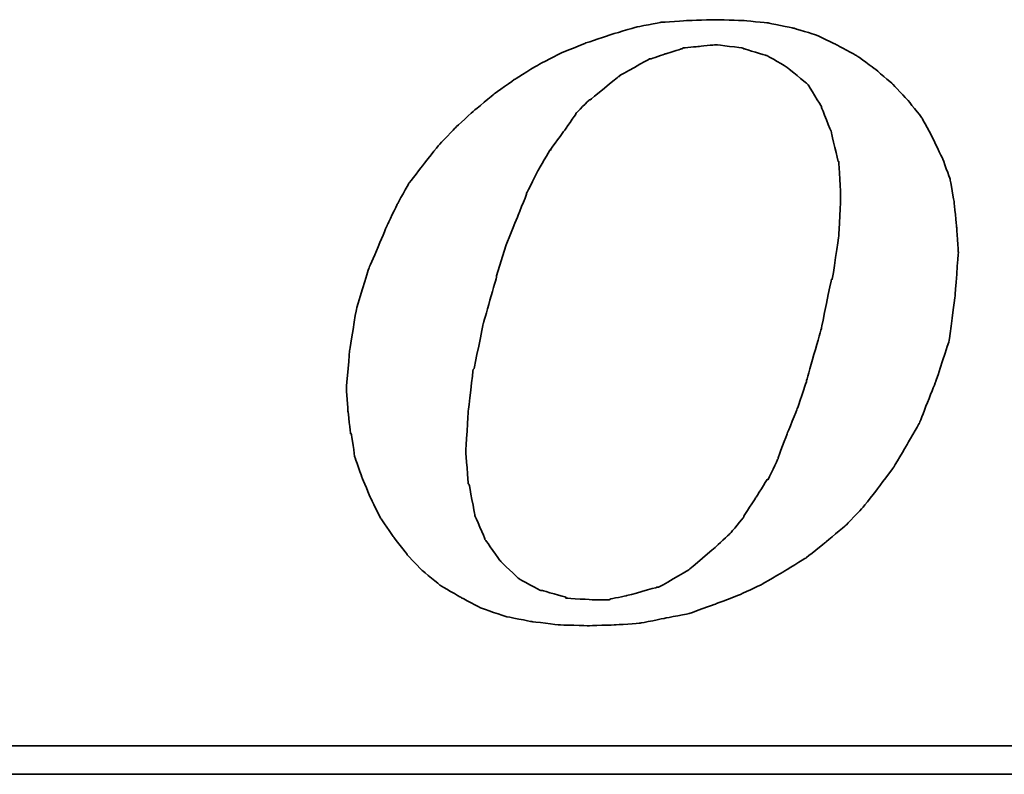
# Model space of a CAD drawing. Header units: millimetres. Extents: x 437 to 870, y -227 to -75.
# Tile 33 of 50: x 767 to 778, y -184 to -175. Entities that reach past the tile are written whole.
import ezdxf

# ---------------------------------------------------------------- set-up
doc = ezdxf.new("R2010")
doc.units = ezdxf.units.MM
doc.layers.add('DIM', color=4, linetype='CONTINUOUS')
doc.layers.add('layer 1', color=7, linetype='CONTINUOUS')

# ---------------------------------------------------------------- blocks, each defined once
blk = doc.blocks.new('TBI MOTION logo(完整正式版)')
at = {"layer": 'layer 1', "color": 22, "lineweight": 35}
for points, knots in [([(-11.34375, -6.98375), (-11.34375, -6.98375), (-10.91375, -7.43875), (-10.91375, -7.43875), (-10.91375, -7.43875), (-10.91375, -7.43875), (-10.38625, -7.87125), (-10.38625, -7.87125), (-10.38625, -7.87125), (-10.38625, -7.87125), (-9.81125, -8.20375), (-9.81125, -8.20375), (-9.81125, -8.20375), (-9.81125, -8.20375), (-9.21125, -8.51875), (-9.21125, -8.51875), (-9.21125, -8.51875), (-9.21125, -8.51875), (-8.51625, -8.75875), (-8.51625, -8.75875), (-8.51625, -8.75875), (-8.51625, -8.75875), (-7.77125, -8.90375), (-7.77125, -8.90375), (-7.77125, -8.90375), (-7.77125, -8.90375), (-6.97875, -8.99875), (-6.97875, -8.99875), (-6.97875, -8.99875), (-6.97875, -8.99875), (-6.14125, -9.02375), (-6.14125, -9.02375), (-6.14125, -9.02375), (-6.14125, -9.02375), (-5.37125, -8.99875), (-5.37125, -8.99875), (-5.37125, -8.99875), (-5.37125, -8.99875), (-4.65375, -8.94875), (-4.65375, -8.94875), (-4.65375, -8.94875), (-4.65375, -8.94875), (-3.93375, -8.80625), (-3.93375, -8.80625), (-3.93375, -8.80625), (-3.93375, -8.80625), (-3.21375, -8.66375), (-3.21375, -8.66375), (-3.21375, -8.66375), (-3.21375, -8.66375), (-2.49375, -8.39875), (-2.49375, -8.39875), (-2.49375, -8.39875), (-2.49375, -8.39875), (-1.79875, -8.13375), (-1.79875, -8.13375), (-1.79875, -8.13375), (-1.79875, -8.13375), (-1.17375, -7.84375), (-1.17375, -7.84375), (-1.17375, -7.84375), (-1.17375, -7.84375), (-0.52375, -7.46375), (-0.52375, -7.46375), (-0.52375, -7.46375), (-0.52375, -7.46375), (0.10124, -7.07875), (0.10124, -7.07875), (0.10124, -7.07875), (0.10124, -7.07875), (0.67625, -6.62375), (0.67625, -6.62375), (0.67625, -6.62375), (0.67625, -6.62375), (1.24874, -6.14375), (1.24874, -6.14375), (1.24874, -6.14375), (1.24874, -6.14375), (1.72874, -5.64125), (1.72874, -5.64125), (1.72874, -5.64125), (1.72874, -5.64125), (2.18624, -5.06375), (2.18624, -5.06375), (2.18624, -5.06375), (2.18624, -5.06375), (2.61625, -4.48874), (2.61625, -4.48874), (2.61625, -4.48874), (2.61625, -4.48874), (3.00125, -3.83874), (3.00125, -3.83874), (3.00125, -3.83874), (3.00125, -3.83874), (3.36124, -3.21374), (3.36124, -3.21374), (3.36124, -3.21374), (3.36124, -3.21374), (3.84374, -1.99125), (3.84374, -1.99125), (3.84374, -1.99125), (3.84374, -1.99125), (4.22625, -0.81875), (4.22625, -0.81875), (4.22625, -0.81875), (4.22625, -0.81875), (4.39125, 0.45624), (4.39125, 0.45624), (4.39125, 0.45624), (4.39125, 0.45624), (4.48874, 1.70124), (4.48874, 1.70124), (4.48874, 1.70124), (4.48874, 1.70124), (4.43874, 2.44625), (4.43874, 2.44625), (4.43874, 2.44625), (4.43874, 2.44625), (4.36874, 3.14125), (4.36874, 3.14125), (4.36874, 3.14125), (4.36874, 3.14125), (4.25125, 3.81125), (4.25125, 3.81125), (4.25125, 3.81125), (4.25125, 3.81125), (4.03124, 4.41125), (4.03124, 4.41125), (4.03124, 4.41125), (4.03124, 4.41125), (3.74374, 5.01125), (3.74374, 5.01125), (3.74374, 5.01125), (3.74374, 5.01125), (3.43124, 5.58875), (3.43124, 5.58875), (3.43124, 5.58875), (3.43124, 5.58875), (3.02625, 6.09125), (3.02625, 6.09125), (3.02625, 6.09125), (3.02625, 6.09125), (2.59374, 6.54875), (2.59374, 6.54875), (2.59374, 6.54875), (2.59374, 6.54875), (2.09124, 6.98125), (2.09124, 6.98125), (2.09124, 6.98125), (2.09124, 6.98125), (1.56124, 7.36625), (1.56124, 7.36625), (1.56124, 7.36625), (1.56124, 7.36625), (0.98624, 7.67625), (0.98624, 7.67625), (0.98624, 7.67625), (0.98624, 7.67625), (0.38624, 7.96375), (0.38624, 7.96375), (0.38624, 7.96375), (0.38624, 7.96375), (-0.25875, 8.15625), (-0.25875, 8.15625), (-0.25875, 8.15625), (-0.25875, 8.15625), (-0.98125, 8.30125), (-0.98125, 8.30125), (-0.98125, 8.30125), (-0.98125, 8.30125), (-1.70124, 8.37125), (-1.70124, 8.37125), (-1.70124, 8.37125), (-1.70124, 8.37125), (-2.49375, 8.39624), (-2.49375, 8.39624), (-2.49375, 8.39624), (-2.49375, 8.39624), (-3.28625, 8.37125), (-3.28625, 8.37125), (-3.28625, 8.37125), (-3.28625, 8.37125), (-4.05125, 8.32125), (-4.05125, 8.32125), (-4.05125, 8.32125), (-4.05125, 8.32125), (-4.77375, 8.18125), (-4.77375, 8.18125), (-4.77375, 8.18125), (-4.77375, 8.18125), (-5.51625, 7.96375), (-5.51625, 7.96375), (-5.51625, 7.96375), (-5.51625, 7.96375), (-6.21125, 7.72625), (-6.21125, 7.72625), (-6.21125, 7.72625), (-6.21125, 7.72625), (-6.92875, 7.43625), (-6.92875, 7.43625), (-6.92875, 7.43625), (-6.92875, 7.43625), (-7.57875, 7.10125), (-7.57875, 7.10125), (-7.57875, 7.10125), (-7.57875, 7.10125), (-8.24875, 6.69125), (-8.24875, 6.69125), (-8.24875, 6.69125), (-8.24875, 6.69125), (-8.84875, 6.26125), (-8.84875, 6.26125), (-8.84875, 6.26125), (-8.84875, 6.26125), (-9.42625, 5.78125), (-9.42625, 5.78125), (-9.42625, 5.78125), (-9.42625, 5.78125), (-9.95375, 5.30125), (-9.95375, 5.30125), (-9.95375, 5.30125), (-9.95375, 5.30125), (-10.43375, 4.79624), (-10.43375, 4.79624), (-10.43375, 4.79624), (-10.43375, 4.79624), (-10.88875, 4.22125), (-10.88875, 4.22125), (-10.88875, 4.22125), (-10.88875, 4.22125), (-11.29875, 3.69375), (-11.29875, 3.69375), (-11.29875, 3.69375), (-11.29875, 3.69375), (-11.63375, 3.09125), (-11.63375, 3.09125), (-11.63375, 3.09125), (-11.63375, 3.09125), (-11.91875, 2.49625), (-11.91875, 2.49625), (-11.91875, 2.49625), (-11.91875, 2.49625), (-12.44875, 1.24625), (-12.44875, 1.24625), (-12.44875, 1.24625), (-12.44875, 1.24625), (-12.80875, 0.06874), (-12.80875, 0.06874), (-12.80875, 0.06874), (-12.80875, 0.06874), (-12.99875, -1.07875), (-12.99875, -1.07875), (-12.99875, -1.07875), (-12.99875, -1.07875), (-13.09375, -2.18375), (-13.09375, -2.18375), (-13.09375, -2.18375), (-13.09375, -2.18375), (-13.04875, -2.85375), (-13.04875, -2.85375), (-13.04875, -2.85375), (-13.04875, -2.85375), (-12.97375, -3.50375), (-12.97375, -3.50375), (-12.97375, -3.50375), (-12.97375, -3.50375), (-12.95375, -3.50375), (-12.95375, -3.50375), (-12.95375, -3.50375), (-12.95375, -3.50375), (-12.85375, -4.17375), (-12.85375, -4.17375), (-12.85375, -4.17375), (-12.85375, -4.17375), (-12.63875, -4.77624), (-12.63875, -4.77624), (-12.63875, -4.77624), (-12.63875, -4.77624), (-12.39875, -5.35125), (-12.39875, -5.35125), (-12.39875, -5.35125), (-12.39875, -5.35125), (-12.11375, -5.92875), (-12.11375, -5.92875), (-12.11375, -5.92875), (-12.11375, -5.92875), (-11.75375, -6.45375), (-11.75375, -6.45375), (-11.75375, -6.45375), (-11.75375, -6.45375), (-11.34375, -6.98375), (-11.34375, -6.98375)], [0, 0, 0, 0, 0.01369863, 0.01369863, 0.01369863, 0.01369864, 0.02739726, 0.02739726, 0.02739726, 0.02739727, 0.04109589, 0.04109589, 0.04109589, 0.0410959, 0.05479452, 0.05479452, 0.05479452, 0.05479453, 0.06849315, 0.06849315, 0.06849315, 0.06849316, 0.08219178, 0.08219178, 0.08219178, 0.08219179, 0.09589041, 0.09589041, 0.09589041, 0.09589042, 0.10958904, 0.10958904, 0.10958904, 0.10958905, 0.12328767, 0.12328767, 0.12328767, 0.12328768, 0.1369863, 0.1369863, 0.1369863, 0.13698631, 0.15068493, 0.15068493, 0.15068493, 0.15068494, 0.16438356, 0.16438356, 0.16438356, 0.16438357, 0.17808219, 0.17808219, 0.17808219, 0.1780822, 0.19178082, 0.19178082, 0.19178082, 0.19178083, 0.20547945, 0.20547945, 0.20547945, 0.20547946, 0.21917808, 0.21917808, 0.21917808, 0.21917809, 0.23287671, 0.23287671, 0.23287671, 0.23287672, 0.24657534, 0.24657534, 0.24657534, 0.24657535, 0.26027397, 0.26027397, 0.26027397, 0.26027398, 0.2739726, 0.2739726, 0.2739726, 0.27397261, 0.28767123, 0.28767123, 0.28767123, 0.28767124, 0.30136986, 0.30136986, 0.30136986, 0.30136987, 0.31506849, 0.31506849, 0.31506849, 0.3150685, 0.32876712, 0.32876712, 0.32876712, 0.32876713, 0.34246575, 0.34246575, 0.34246575, 0.34246576, 0.35616438, 0.35616438, 0.35616438, 0.35616439, 0.36986301, 0.36986301, 0.36986301, 0.36986302, 0.38356164, 0.38356164, 0.38356164, 0.38356165, 0.39726027, 0.39726027, 0.39726027, 0.39726028, 0.4109589, 0.4109589, 0.4109589, 0.41095891, 0.42465753, 0.42465753, 0.42465753, 0.42465754, 0.43835616, 0.43835616, 0.43835616, 0.43835617, 0.45205479, 0.45205479, 0.45205479, 0.4520548, 0.46575342, 0.46575342, 0.46575342, 0.46575343, 0.47945205, 0.47945205, 0.47945205, 0.47945206, 0.49315068, 0.49315068, 0.49315068, 0.49315069, 0.50684932, 0.50684932, 0.50684932, 0.50684933, 0.52054795, 0.52054795, 0.52054795, 0.52054796, 0.53424658, 0.53424658, 0.53424658, 0.53424659, 0.54794521, 0.54794521, 0.54794521, 0.54794522, 0.56164384, 0.56164384, 0.56164384, 0.56164385, 0.57534247, 0.57534247, 0.57534247, 0.57534248, 0.5890411, 0.5890411, 0.5890411, 0.58904111, 0.60273973, 0.60273973, 0.60273973, 0.60273974, 0.61643836, 0.61643836, 0.61643836, 0.61643837, 0.63013699, 0.63013699, 0.63013699, 0.630137, 0.64383562, 0.64383562, 0.64383562, 0.64383563, 0.65753425, 0.65753425, 0.65753425, 0.65753426, 0.67123288, 0.67123288, 0.67123288, 0.67123289, 0.68493151, 0.68493151, 0.68493151, 0.68493152, 0.69863014, 0.69863014, 0.69863014, 0.69863015, 0.71232877, 0.71232877, 0.71232877, 0.71232878, 0.7260274, 0.7260274, 0.7260274, 0.72602741, 0.73972603, 0.73972603, 0.73972603, 0.73972604, 0.75342466, 0.75342466, 0.75342466, 0.75342467, 0.76712329, 0.76712329, 0.76712329, 0.7671233, 0.78082192, 0.78082192, 0.78082192, 0.78082193, 0.79452055, 0.79452055, 0.79452055, 0.79452056, 0.80821918, 0.80821918, 0.80821918, 0.80821919, 0.82191781, 0.82191781, 0.82191781, 0.82191782, 0.83561644, 0.83561644, 0.83561644, 0.83561645, 0.84931507, 0.84931507, 0.84931507, 0.84931508, 0.8630137, 0.8630137, 0.8630137, 0.86301371, 0.87671233, 0.87671233, 0.87671233, 0.87671234, 0.89041096, 0.89041096, 0.89041096, 0.89041097, 0.90410959, 0.90410959, 0.90410959, 0.9041096, 0.91780822, 0.91780822, 0.91780822, 0.91780823, 0.93150685, 0.93150685, 0.93150685, 0.93150686, 0.94520548, 0.94520548, 0.94520548, 0.94520549, 0.95890411, 0.95890411, 0.95890411, 0.95890412, 0.97260274, 0.97260274, 0.97260274, 0.97260275, 0.98630137, 0.98630137, 0.98630137, 0.98630138, 1, 1, 1, 1]), ([(-8.77875, 1.03124), (-8.77875, 1.03124), (-8.51625, 1.89625), (-8.51625, 1.89625), (-8.51625, 1.89625), (-8.51625, 1.89625), (-8.20375, 2.66375), (-8.20375, 2.66375), (-8.20375, 2.66375), (-8.20375, 2.66375), (-7.91625, 3.38125), (-7.91625, 3.38125), (-7.91625, 3.38125), (-7.91625, 3.38125), (-7.91625, 3.40624), (-7.91625, 3.40624), (-7.91625, 3.40624), (-7.91625, 3.40624), (-7.57875, 4.07624), (-7.57875, 4.07624), (-7.57875, 4.07624), (-7.57875, 4.07624), (-7.24375, 4.65125), (-7.24375, 4.65125), (-7.24375, 4.65125), (-7.24375, 4.65125), (-7.21875, 4.65125), (-7.21875, 4.65125), (-7.21875, 4.65125), (-7.21875, 4.65125), (-7.21875, 4.67624), (-7.21875, 4.67624), (-7.21875, 4.67624), (-7.21875, 4.67624), (-6.83625, 5.20375), (-6.83625, 5.20375), (-6.83625, 5.20375), (-6.83625, 5.20375), (-6.49875, 5.68625), (-6.49875, 5.68625), (-6.49875, 5.68625), (-6.49875, 5.68625), (-6.49875, 5.70625), (-6.49875, 5.70625), (-6.49875, 5.70625), (-6.49875, 5.70625), (-6.11625, 6.09125), (-6.11625, 6.09125), (-6.11625, 6.09125), (-6.11625, 6.09125), (-6.09125, 6.09125), (-6.09125, 6.09125), (-6.09125, 6.09125), (-6.09125, 6.09125), (-5.27375, 6.76625), (-5.27375, 6.76625), (-5.27375, 6.76625), (-5.27375, 6.76625), (-5.24875, 6.76625), (-5.24875, 6.76625), (-5.24875, 6.76625), (-5.24875, 6.76625), (-5.24875, 6.78625), (-5.24875, 6.78625), (-5.24875, 6.78625), (-5.24875, 6.78625), (-4.38875, 7.26624), (-4.38875, 7.26624), (-4.38875, 7.26624), (-4.38875, 7.26624), (-4.36125, 7.26624), (-4.36125, 7.26624), (-4.36125, 7.26624), (-4.36125, 7.26624), (-3.93375, 7.41125), (-3.93375, 7.41125), (-3.93375, 7.41125), (-3.93375, 7.41125), (-3.47375, 7.55625), (-3.47375, 7.55625), (-3.47375, 7.55625), (-3.47375, 7.55625), (-3.45375, 7.55625), (-3.45375, 7.55625), (-3.45375, 7.55625), (-3.45375, 7.55625), (-3.42875, 7.58124), (-3.42875, 7.58124), (-3.42875, 7.58124), (-3.42875, 7.58124), (-2.97375, 7.62625), (-2.97375, 7.62625), (-2.97375, 7.62625), (-2.97375, 7.62625), (-2.49375, 7.67625), (-2.49375, 7.67625), (-2.49375, 7.67625), (-2.49375, 7.67625), (-2.46875, 7.67625), (-2.46875, 7.67625), (-2.46875, 7.67625), (-2.46875, 7.67625), (-1.70124, 7.58124), (-1.70124, 7.58124), (-1.70124, 7.58124), (-1.70124, 7.58124), (-1.67875, 7.55625), (-1.67875, 7.55625), (-1.67875, 7.55625), (-1.67875, 7.55625), (-1.65375, 7.55625), (-1.65375, 7.55625), (-1.65375, 7.55625), (-1.65375, 7.55625), (-1.03125, 7.36625), (-1.03125, 7.36625), (-1.03125, 7.36625), (-1.03125, 7.36625), (-1.00625, 7.36625), (-1.00625, 7.36625), (-1.00625, 7.36625), (-1.00625, 7.36625), (-0.43124, 7.02624), (-0.43124, 7.02624), (-0.43124, 7.02624), (-0.43124, 7.02624), (-0.40625, 7.00624), (-0.40625, 7.00624), (-0.40625, 7.00624), (-0.40625, 7.00624), (0.12124, 6.57124), (0.12124, 6.57124), (0.12124, 6.57124), (0.12124, 6.57124), (0.14624, 6.54875), (0.14624, 6.54875), (0.14624, 6.54875), (0.14624, 6.54875), (0.17124, 6.52375), (0.17124, 6.52375), (0.17124, 6.52375), (0.17124, 6.52375), (0.55625, 5.89875), (0.55625, 5.89875), (0.55625, 5.89875), (0.55625, 5.89875), (0.55625, 5.87625), (0.55625, 5.87625), (0.55625, 5.87625), (0.55625, 5.87625), (0.84124, 5.15625), (0.84124, 5.15625), (0.84124, 5.15625), (0.84124, 5.15625), (0.84124, 5.13125), (0.84124, 5.13125), (0.84124, 5.13125), (0.84124, 5.13125), (1.03624, 4.31875), (1.03624, 4.31875), (1.03624, 4.31875), (1.03624, 4.31875), (1.05624, 4.31875), (1.05624, 4.31875), (1.05624, 4.31875), (1.05624, 4.31875), (1.05624, 4.29125), (1.05624, 4.29125), (1.05624, 4.29125), (1.05624, 4.29125), (1.10625, 3.33125), (1.10625, 3.33125), (1.10625, 3.33125), (1.10625, 3.33125), (1.10625, 3.30875), (1.10625, 3.30875), (1.10625, 3.30875), (1.10625, 3.30875), (1.05624, 2.20624), (1.05624, 2.20624), (1.05624, 2.20624), (1.05624, 2.20624), (1.05624, 2.18124), (1.05624, 2.18124), (1.05624, 2.18124), (1.05624, 2.18124), (0.86624, 0.93624), (0.86624, 0.93624), (0.86624, 0.93624), (0.86624, 0.93624), (0.84124, 0.93624), (0.84124, 0.93624), (0.84124, 0.93624), (0.84124, 0.93624), (0.55625, -0.45874), (0.55625, -0.45874), (0.55625, -0.45874), (0.55625, -0.45874), (0.12124, -1.99125), (0.12124, -1.99125), (0.12124, -1.99125), (0.12124, -1.99125), (0.12124, -2.01874), (0.12124, -2.01874), (0.12124, -2.01874), (0.12124, -2.01874), (-0.13874, -2.78375), (-0.13874, -2.78375), (-0.13874, -2.78375), (-0.13874, -2.78375), (-0.43124, -3.50375), (-0.43124, -3.50375), (-0.43124, -3.50375), (-0.43124, -3.50375), (-0.69375, -4.19875), (-0.69375, -4.19875), (-0.69375, -4.19875), (-0.69375, -4.19875), (-0.69375, -4.22375), (-0.69375, -4.22375), (-0.69375, -4.22375), (-0.69375, -4.22375), (-0.98125, -4.82374), (-0.98125, -4.82374), (-0.98125, -4.82374), (-0.98125, -4.82374), (-1.00625, -4.82374), (-1.00625, -4.82374), (-1.00625, -4.82374), (-1.00625, -4.82374), (-1.33875, -5.35125), (-1.33875, -5.35125), (-1.33875, -5.35125), (-1.33875, -5.35125), (-1.67875, -5.87875), (-1.67875, -5.87875), (-1.67875, -5.87875), (-1.67875, -5.87875), (-1.67875, -5.90375), (-1.67875, -5.90375), (-1.67875, -5.90375), (-1.67875, -5.90375), (-2.05875, -6.35875), (-2.05875, -6.35875), (-2.05875, -6.35875), (-2.05875, -6.35875), (-2.08375, -6.38375), (-2.08375, -6.38375), (-2.08375, -6.38375), (-2.08375, -6.38375), (-2.46875, -6.74375), (-2.46875, -6.74375), (-2.46875, -6.74375), (-2.46875, -6.74375), (-3.25875, -7.41625), (-3.25875, -7.41625), (-3.25875, -7.41625), (-3.25875, -7.41625), (-3.28625, -7.43875), (-3.28625, -7.43875), (-3.28625, -7.43875), (-3.28625, -7.43875), (-4.12375, -7.91875), (-4.12375, -7.91875), (-4.12375, -7.91875), (-4.12375, -7.91875), (-4.14875, -7.91875), (-4.14875, -7.91875), (-4.14875, -7.91875), (-4.14875, -7.91875), (-4.17125, -7.91875), (-4.17125, -7.91875), (-4.17125, -7.91875), (-4.17125, -7.91875), (-5.03375, -8.15875), (-5.03375, -8.15875), (-5.03375, -8.15875), (-5.03375, -8.15875), (-5.51625, -8.25625), (-5.51625, -8.25625), (-5.51625, -8.25625), (-5.51625, -8.25625), (-5.54125, -8.27875), (-5.54125, -8.27875), (-5.54125, -8.27875), (-5.54125, -8.27875), (-5.56375, -8.27875), (-5.56375, -8.27875), (-5.56375, -8.27875), (-5.56375, -8.27875), (-5.99625, -8.27875), (-5.99625, -8.27875), (-5.99625, -8.27875), (-5.99625, -8.27875), (-6.76375, -8.23125), (-6.76375, -8.23125), (-6.76375, -8.23125), (-6.76375, -8.23125), (-6.78875, -8.23125), (-6.78875, -8.23125), (-6.78875, -8.23125), (-6.78875, -8.23125), (-6.78875, -8.20375), (-6.78875, -8.20375), (-6.78875, -8.20375), (-6.78875, -8.20375), (-7.45875, -8.01375), (-7.45875, -8.01375), (-7.45875, -8.01375), (-7.45875, -8.01375), (-7.48375, -8.01375), (-7.48375, -8.01375), (-7.48375, -8.01375), (-7.48375, -8.01375), (-7.50875, -8.01375), (-7.50875, -8.01375), (-7.50875, -8.01375), (-7.50875, -8.01375), (-8.13125, -7.67875), (-8.13125, -7.67875), (-8.13125, -7.67875), (-8.13125, -7.67875), (-8.15625, -7.65375), (-8.15625, -7.65375), (-8.15625, -7.65375), (-8.15625, -7.65375), (-8.65875, -7.17375), (-8.65875, -7.17375), (-8.65875, -7.17375), (-8.65875, -7.17375), (-8.68375, -7.14875), (-8.68375, -7.14875), (-8.68375, -7.14875), (-8.68375, -7.14875), (-9.08875, -6.57375), (-9.08875, -6.57375), (-9.08875, -6.57375), (-9.08875, -6.57375), (-9.11375, -6.54875), (-9.11375, -6.54875), (-9.11375, -6.54875), (-9.11375, -6.54875), (-9.11375, -6.52875), (-9.11375, -6.52875), (-9.11375, -6.52875), (-9.11375, -6.52875), (-9.40375, -5.85375), (-9.40375, -5.85375), (-9.40375, -5.85375), (-9.40375, -5.85375), (-9.40375, -5.82875), (-9.40375, -5.82875), (-9.40375, -5.82875), (-9.40375, -5.82875), (-9.56875, -4.96875), (-9.56875, -4.96875), (-9.56875, -4.96875), (-9.56875, -4.96875), (-9.59375, -4.94375), (-9.59375, -4.94375), (-9.59375, -4.94375), (-9.59375, -4.94375), (-9.66375, -4.03375), (-9.66375, -4.03375), (-9.66375, -4.03375), (-9.66375, -4.03375), (-9.66375, -4.00875), (-9.66375, -4.00875), (-9.66375, -4.00875), (-9.66375, -4.00875), (-9.59375, -2.85375), (-9.59375, -2.85375), (-9.59375, -2.85375), (-9.59375, -2.85375), (-9.45125, -1.65875), (-9.45125, -1.65875), (-9.45125, -1.65875), (-9.45125, -1.65875), (-9.42625, -1.63375), (-9.42625, -1.63375), (-9.42625, -1.63375), (-9.42625, -1.63375), (-9.16125, -0.33875), (-9.16125, -0.33875), (-9.16125, -0.33875), (-9.16125, -0.33875), (-8.77875, 1.00624), (-8.77875, 1.00624), (-8.77875, 1.00624), (-8.77875, 1.00624), (-8.77875, 1.03124), (-8.77875, 1.03124)], [0, 0, 0, 0, 0.01020408, 0.01020408, 0.01020408, 0.01020409, 0.02040816, 0.02040816, 0.02040816, 0.02040817, 0.03061224, 0.03061224, 0.03061224, 0.03061225, 0.04081633, 0.04081633, 0.04081633, 0.04081634, 0.05102041, 0.05102041, 0.05102041, 0.05102042, 0.06122449, 0.06122449, 0.06122449, 0.0612245, 0.07142857, 0.07142857, 0.07142857, 0.07142858, 0.08163265, 0.08163265, 0.08163265, 0.08163266, 0.09183673, 0.09183673, 0.09183673, 0.09183674, 0.10204082, 0.10204082, 0.10204082, 0.10204083, 0.1122449, 0.1122449, 0.1122449, 0.11224491, 0.12244898, 0.12244898, 0.12244898, 0.12244899, 0.13265306, 0.13265306, 0.13265306, 0.13265307, 0.14285714, 0.14285714, 0.14285714, 0.14285715, 0.15306122, 0.15306122, 0.15306122, 0.15306123, 0.16326531, 0.16326531, 0.16326531, 0.16326532, 0.17346939, 0.17346939, 0.17346939, 0.1734694, 0.18367347, 0.18367347, 0.18367347, 0.18367348, 0.19387755, 0.19387755, 0.19387755, 0.19387756, 0.20408163, 0.20408163, 0.20408163, 0.20408164, 0.21428571, 0.21428571, 0.21428571, 0.21428572, 0.2244898, 0.2244898, 0.2244898, 0.22448981, 0.23469388, 0.23469388, 0.23469388, 0.23469389, 0.24489796, 0.24489796, 0.24489796, 0.24489797, 0.25510204, 0.25510204, 0.25510204, 0.25510205, 0.26530612, 0.26530612, 0.26530612, 0.26530613, 0.2755102, 0.2755102, 0.2755102, 0.27551021, 0.28571429, 0.28571429, 0.28571429, 0.2857143, 0.29591837, 0.29591837, 0.29591837, 0.29591838, 0.30612245, 0.30612245, 0.30612245, 0.30612246, 0.31632653, 0.31632653, 0.31632653, 0.31632654, 0.32653061, 0.32653061, 0.32653061, 0.32653062, 0.33673469, 0.33673469, 0.33673469, 0.3367347, 0.34693878, 0.34693878, 0.34693878, 0.34693879, 0.35714286, 0.35714286, 0.35714286, 0.35714287, 0.36734694, 0.36734694, 0.36734694, 0.36734695, 0.37755102, 0.37755102, 0.37755102, 0.37755103, 0.3877551, 0.3877551, 0.3877551, 0.38775511, 0.39795918, 0.39795918, 0.39795918, 0.39795919, 0.40816327, 0.40816327, 0.40816327, 0.40816328, 0.41836735, 0.41836735, 0.41836735, 0.41836736, 0.42857143, 0.42857143, 0.42857143, 0.42857144, 0.43877551, 0.43877551, 0.43877551, 0.43877552, 0.44897959, 0.44897959, 0.44897959, 0.4489796, 0.45918367, 0.45918367, 0.45918367, 0.45918368, 0.46938776, 0.46938776, 0.46938776, 0.46938777, 0.47959184, 0.47959184, 0.47959184, 0.47959185, 0.48979592, 0.48979592, 0.48979592, 0.48979593, 0.5, 0.5, 0.5, 0.50000001, 0.51020408, 0.51020408, 0.51020408, 0.51020409, 0.52040816, 0.52040816, 0.52040816, 0.52040817, 0.53061224, 0.53061224, 0.53061224, 0.53061225, 0.54081633, 0.54081633, 0.54081633, 0.54081634, 0.55102041, 0.55102041, 0.55102041, 0.55102042, 0.56122449, 0.56122449, 0.56122449, 0.5612245, 0.57142857, 0.57142857, 0.57142857, 0.57142858, 0.58163265, 0.58163265, 0.58163265, 0.58163266, 0.59183673, 0.59183673, 0.59183673, 0.59183674, 0.60204082, 0.60204082, 0.60204082, 0.60204083, 0.6122449, 0.6122449, 0.6122449, 0.61224491, 0.62244898, 0.62244898, 0.62244898, 0.62244899, 0.63265306, 0.63265306, 0.63265306, 0.63265307, 0.64285714, 0.64285714, 0.64285714, 0.64285715, 0.65306122, 0.65306122, 0.65306122, 0.65306123, 0.66326531, 0.66326531, 0.66326531, 0.66326532, 0.67346939, 0.67346939, 0.67346939, 0.6734694, 0.68367347, 0.68367347, 0.68367347, 0.68367348, 0.69387755, 0.69387755, 0.69387755, 0.69387756, 0.70408163, 0.70408163, 0.70408163, 0.70408164, 0.71428571, 0.71428571, 0.71428571, 0.71428572, 0.7244898, 0.7244898, 0.7244898, 0.72448981, 0.73469388, 0.73469388, 0.73469388, 0.73469389, 0.74489796, 0.74489796, 0.74489796, 0.74489797, 0.75510204, 0.75510204, 0.75510204, 0.75510205, 0.76530612, 0.76530612, 0.76530612, 0.76530613, 0.7755102, 0.7755102, 0.7755102, 0.77551021, 0.78571429, 0.78571429, 0.78571429, 0.7857143, 0.79591837, 0.79591837, 0.79591837, 0.79591838, 0.80612245, 0.80612245, 0.80612245, 0.80612246, 0.81632653, 0.81632653, 0.81632653, 0.81632654, 0.82653061, 0.82653061, 0.82653061, 0.82653062, 0.83673469, 0.83673469, 0.83673469, 0.8367347, 0.84693878, 0.84693878, 0.84693878, 0.84693879, 0.85714286, 0.85714286, 0.85714286, 0.85714287, 0.86734694, 0.86734694, 0.86734694, 0.86734695, 0.87755102, 0.87755102, 0.87755102, 0.87755103, 0.8877551, 0.8877551, 0.8877551, 0.88775511, 0.89795918, 0.89795918, 0.89795918, 0.89795919, 0.90816327, 0.90816327, 0.90816327, 0.90816328, 0.91836735, 0.91836735, 0.91836735, 0.91836736, 0.92857143, 0.92857143, 0.92857143, 0.92857144, 0.93877551, 0.93877551, 0.93877551, 0.93877552, 0.94897959, 0.94897959, 0.94897959, 0.9489796, 0.95918367, 0.95918367, 0.95918367, 0.95918368, 0.96938776, 0.96938776, 0.96938776, 0.96938777, 0.97959184, 0.97959184, 0.97959184, 0.97959185, 0.98979592, 0.98979592, 0.98979592, 0.98979593, 1, 1, 1, 1]), ([(75.90875, -9.47875), (75.90875, -9.47875), (75.90875, -12.28625), (75.90875, -12.28625), (75.90875, -12.28625), (75.90875, -12.28625), (75.90875, -12.47875), (75.90875, -12.47875), (75.90875, -12.47875), (75.90875, -12.47875), (75.71625, -12.47875), (75.71625, -12.47875), (75.71625, -12.47875), (75.71625, -12.47875), (-88.32875, -12.47875), (-88.32875, -12.47875), (-88.32875, -12.47875), (-88.32875, -12.47875), (-88.32875, -13.29375), (-88.32875, -13.29375), (-88.32875, -13.29375), (-88.32875, -13.29375), (82.89125, -13.29375), (82.89125, -13.29375), (82.89125, -13.29375), (82.89125, -13.29375), (75.90875, -9.47875), (75.90875, -9.47875)], [0, 0, 0, 0, 0.14285714, 0.14285714, 0.14285714, 0.14285715, 0.28571429, 0.28571429, 0.28571429, 0.2857143, 0.42857143, 0.42857143, 0.42857143, 0.42857144, 0.57142857, 0.57142857, 0.57142857, 0.57142858, 0.71428571, 0.71428571, 0.71428571, 0.71428572, 0.85714286, 0.85714286, 0.85714286, 0.85714287, 1, 1, 1, 1])]:
    blk.add_open_spline(points, degree=3, knots=knots, dxfattribs=at)

msp = doc.modelspace()

# ---------------------------------------------------------------- block references
at = {"layer": 'DIM', "color": 7, "xscale": 0.4013856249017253, "yscale": 0.4013856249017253, "zscale": 0.4013856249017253}
msp.add_blockref('TBI MOTION logo(完整正式版)', (775.562, -178.568), dxfattribs=at)

doc.saveas('drawing.dxf')
